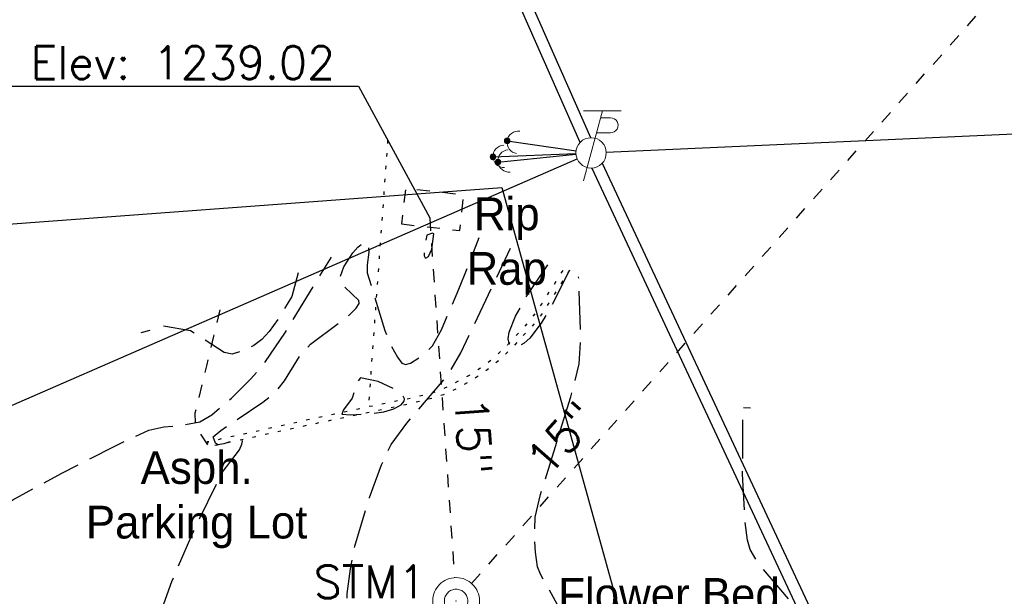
# Model space of a CAD drawing. Extents: x 2462876 to 2469231, y 263261 to 263931.
# Tile 104 of 122: x 2468630 to 2468714, y 263411 to 263461. Entities that reach past the tile are written whole.
import ezdxf

# ---------------------------------------------------------------- set-up
doc = ezdxf.new("R2010")
doc.units = 0
doc.header["$LTSCALE"] = 20
doc.header["$MEASUREMENT"] = 0
for name, pattern in [('drainage01', [1.6, 0.85, -0.75]), ('foctvex', [0]), ('OhDOT_USTN1', [0.055, 0.014, -0.041]), ('OhDOT_USTN2', [0.11, 0.069, -0.041]), ('OhDOT_USTN3', [0.22, 0.165, -0.055]), ('OhDOT_USTN5', [0.11, 0.055, -0.055]), ('ohelecex', [0]), ('ohteleex', [0]), ('rowex', [0])]:
    doc.linetypes.add(name, pattern=pattern)
for name, color, linetype in [('DR_X_Cells', 151, 'OhDOT_USTN2'), ('DR_X_Erosion_Control', 7, 'OhDOT_USTN1'), ('DR_X_Storm_Sewer', 151, 'OhDOT_USTN5'), ('DR_X_Text', 7, 'Continuous'), ('DT_X_Contour_Major', 132, 'OhDOT_USTN3'), ('DT_X_Contour_Minor', 136, 'OhDOT_USTN3'), ('PV_X_Curb', 120, 'OhDOT_USTN1'), ('PV_X_Parking_Lot', 7, 'OhDOT_USTN5'), ('PV_X_Text', 7, 'Continuous'), ('RD_X_Concrete_Pad', 9, 'OhDOT_USTN5'), ('RW_X_Fee_RW', 6, 'rowex'), ('TX_X_20', 7, 'Continuous'), ('UT_X_Electric_Cells', 1, 'Continuous'), ('UT_X_Misc_Cells', 7, 'Continuous'), ('UT_X_Overhead_Electric', 1, 'ohelecex'), ('UT_X_Overhead_Telecom', 30, 'ohteleex'), ('VG_X_Text', 7, 'Continuous')]:
    doc.layers.add(name, color=color, linetype=linetype)
doc.styles.add('Simplex Normal (0.14)', font='Simplex.shx')
doc.styles.add('Straight-Normal', font='font30.shx', dxfattribs={"height": 0.14})

# ---------------------------------------------------------------- blocks, each defined once
blk = doc.blocks.new('ODOT STORM MANHOLE')
at = {"layer": 'DR_X_Cells', "color": 151, "linetype": 'drainage01', "lineweight": 0, "ltscale": 0.05}
for radius in [0.1, 0.05]:
    blk.add_circle((0, 0), radius, dxfattribs=at)
at = {"layer": 'DR_X_Cells', "color": 151, "linetype": 'Continuous', "lineweight": 0}
blk.add_point((0, 0), dxfattribs=at)
blk = doc.blocks.new('DM_anno')
at = {"layer": 'UT_X_Misc_Cells', "linetype": 'foctvex', "true_color": 0xa56100}
h = blk.add_hatch(color=44, dxfattribs=at)
edge = h.paths.add_edge_path()
edge.add_arc((0, 0), 0.12, 0, 360)
at = {"layer": 'UT_X_Misc_Cells', "color": 44, "linetype": 'Continuous', "lineweight": 0, "true_color": 0xa56100}
blk.add_circle((0, 0), 0.12, dxfattribs=at)
blk.add_arc((0.48, 0), 0.48, 90, 270, dxfattribs=at)
blk = doc.blocks.new('ODOT Elec Tele Pole')
at = {"layer": 'UT_X_Electric_Cells', "linetype": 'Continuous', "lineweight": 13}
for p, q in [((0.0482, 0.18), (-0.0321, -0.12)), ((0.1282, 0.18), (-0.0318, 0.18)), ((0.0402, 0.15), (0.0827, 0.15)), ((0.0231, 0.0862), (0.0827, 0.0862))]:
    blk.add_line(p, q, dxfattribs=at)
at = {"layer": 'UT_X_Electric_Cells', "linetype": 'Continuous', "lineweight": 0}
blk.add_circle((0, 0), 0.065, dxfattribs=at)
at = {"layer": 'UT_X_Electric_Cells', "linetype": 'Continuous', "lineweight": 13, "extrusion": (0, 0, -1)}
blk.add_arc((-0.0833, 0.1181), 0.0319, 88.8767, 271.1233, dxfattribs=at)

msp = doc.modelspace()

# ---------------------------------------------------------------- linework, layer by layer
at = {"layer": 'DR_X_Erosion_Control'}
msp.add_line((2468661.591, 263450.419), (2468659.945, 263427.646), dxfattribs=at)
at = {"layer": 'DR_X_Storm_Sewer', "flags": 128}
for points in [[(2468668.77, 263412.506), (2468771.376, 263528.016)], [(2468665.183, 263443.782), (2468667.304, 263413.006)]]:
    msp.add_lwpolyline(points, dxfattribs=at)
at = {"layer": 'DR_X_Text', "flags": 128}
msp.add_lwpolyline([(2468629.086, 263455.059), (2468659.086, 263455.059), (2468665.183, 263443.782)], dxfattribs=at)
at = {"layer": 'DT_X_Contour_Major', "flags": 128}
for points, elevation in [([(2468653.945, 263439.08), (2468653.402, 263437.046), (2468652.322, 263435.25), (2468651.473, 263434.069), (2468650.846, 263433.366), (2468650.149, 263432.876), (2468649.193, 263432.39), (2468648.297, 263432.124), (2468647.627, 263432.26), (2468644.75, 263434.129), (2468642.443, 263434.508)], 1240), ([(2468641.251, 263434.16), (2468640.503, 263433.942)], 1240), ([(2468657.94, 263343.817), (2468662.821, 263348.812), (2468666.011, 263352.206), (2468670.766, 263357.816), (2468672.285, 263359.749), (2468673.636, 263361.637), (2468674.666, 263363.354), (2468675.099, 263364.342), (2468675.106, 263364.528), (2468674.787, 263364.808), (2468671.684, 263365.448), (2468671.158, 263365.695), (2468670.775, 263366.392), (2468670.517, 263367.66), (2468670.274, 263370.998), (2468670.301, 263372.407), (2468670.406, 263373.008), (2468670.602, 263373.455), (2468670.929, 263373.793), (2468671.722, 263374.37), (2468675.971, 263376.583), (2468678.482, 263378.205), (2468679.954, 263379.343), (2468680.56, 263379.911), (2468680.984, 263380.436), (2468681.752, 263382.247), (2468683.513, 263388.418), (2468684.022, 263389.938), (2468685.093, 263391.907), (2468685.658, 263392.711), (2468686.899, 263393.831), (2468687.722, 263394.365), (2468688.55, 263394.582), (2468693.562, 263394.521), (2468694.742, 263394.602), (2468695.668, 263394.832), (2468695.97, 263395.023), (2468696.267, 263395.479), (2468696.643, 263396.86), (2468696.803, 263399.126), (2468696.619, 263399.977), (2468696.259, 263400.903), (2468695.804, 263401.543), (2468695.241, 263401.854), (2468693.724, 263402.393), (2468689.874, 263403.487), (2468688.146, 263404.112), (2468687.464, 263404.46), (2468686.954, 263404.836), (2468686.653, 263405.247), (2468686.644, 263405.853), (2468686.974, 263406.299), (2468687.537, 263406.579), (2468688.293, 263406.721), (2468690.224, 263406.71), (2468694.648, 263406.301), (2468696.505, 263406.362), (2468697.206, 263406.56), (2468697.816, 263407.06), (2468697.967, 263407.538), (2468697.913, 263408.086), (2468697.683, 263408.692), (2468696.821, 263410.032), (2468693.255, 263414.244), (2468692.567, 263415.401), (2468692.357, 263416.223), (2468692.131, 263417.855), (2468691.932, 263421.862), (2468691.958, 263427.565), (2468692.615, 263427.543)], 1245)]:
    msp.add_lwpolyline(points, dxfattribs=dict(at, elevation=elevation))
at = {"layer": 'DT_X_Contour_Minor', "flags": 128}
for points, elevation in [([(2468618.777, 263359.717), (2468622.044, 263362.868), (2468629.031, 263369.831), (2468632.602, 263373.574), (2468635.52, 263376.87), (2468636.843, 263378.588), (2468636.906, 263378.774), (2468636.721, 263379.182), (2468635.555, 263380.078), (2468634.174, 263380.958), (2468633.587, 263381.542), (2468633.243, 263382.339), (2468632.82, 263384.111), (2468632.892, 263385.088), (2468633.358, 263388.219), (2468633.31, 263388.81), (2468633.194, 263389.077), (2468632.261, 263389.866), (2468631.099, 263390.677), (2468630.705, 263391.074), (2468630.582, 263391.455), (2468630.722, 263391.778), (2468631.21, 263392.286), (2468632.758, 263393.243), (2468634.384, 263394.105), (2468635.099, 263394.624), (2468635.483, 263395.573), (2468635.547, 263396.022), (2468634.884, 263397.235), (2468634.924, 263397.349), (2468635.417, 263397.505), (2468641.257, 263398.158), (2468642.509, 263398.513), (2468642.986, 263398.768), (2468643.421, 263399.211), (2468643.62, 263399.715), (2468643.7, 263400.328), (2468643.576, 263401.81), (2468642.278, 263406.968), (2468642.038, 263408.431), (2468642.06, 263409.207), (2468642.461, 263410.774), (2468643.146, 263412.677), (2468644.97, 263416.887), (2468647.411, 263421.957), (2468648.924, 263423.951), (2468649.136, 263424.415), (2468649.174, 263424.686), (2468649.068, 263424.819), (2468648.431, 263424.722), (2468647.596, 263424.452), (2468647.068, 263424.369), (2468646.886, 263424.518), (2468646.69, 263425.055), (2468647.34, 263425.603), (2468650.927, 263428.019), (2468652.062, 263428.906), (2468652.762, 263429.839), (2468654.238, 263432.219), (2468655.01, 263432.976), (2468658.289, 263435.448), (2468658.896, 263436.067), (2468659.153, 263436.455), (2468659.136, 263436.725), (2468657.751, 263438.045), (2468657.518, 263438.361), (2468657.481, 263438.552), (2468657.853, 263439.59), (2468658.61, 263440.779), (2468659.049, 263441.273), (2468659.485, 263441.616), (2468659.756, 263441.729), (2468659.941, 263441.644), (2468659.972, 263440.852), (2468659.833, 263439.762), (2468659.834, 263439.087), (2468661.356, 263434.145), (2468661.873, 263432.883), (2468662.427, 263431.852), (2468662.81, 263431.352), (2468663.12, 263431.245), (2468663.556, 263431.363), (2468664.577, 263432.022), (2468665.411, 263432.827), (2468666.183, 263434.212), (2468667.686, 263437.678), (2468669.423, 263442.113)], 1242), ([(2468605.949, 263364.932), (2468609.179, 263368.245), (2468615.999, 263375.598), (2468619.411, 263379.579), (2468622.107, 263383.115), (2468623.24, 263384.987), (2468623.377, 263385.499), (2468623.356, 263386.111), (2468622.948, 263387.566), (2468620.804, 263392.507), (2468620.604, 263393.23), (2468620.523, 263393.878), (2468620.649, 263394.593), (2468620.961, 263395.035), (2468621.453, 263395.427), (2468622.846, 263396.098), (2468626.379, 263397.235), (2468628.005, 263397.845), (2468628.671, 263398.191), (2468629.196, 263398.577), (2468629.621, 263399.168), (2468629.683, 263399.575), (2468629.59, 263400.023), (2468629.033, 263401.013), (2468628.133, 263402.079), (2468626.05, 263404.204), (2468625.238, 263405.145), (2468624.907, 263405.687), (2468624.379, 263407.456), (2468623.971, 263409.748), (2468623.753, 263411.833), (2468623.777, 263412.76), (2468624.067, 263413.802), (2468624.852, 263415.522), (2468625.619, 263416.493), (2468626.682, 263417.626), (2468627.72, 263418.551), (2468629.561, 263419.668), (2468633.744, 263421.949), (2468638.215, 263424.232), (2468641.177, 263425.622), (2468642.448, 263425.894), (2468644.089, 263426.067), (2468645.525, 263426.332), (2468646.551, 263426.939), (2468648.24, 263428.366), (2468649.906, 263430.007), (2468650.911, 263431.148), (2468652.857, 263434.018), (2468656.781, 263440.423)], 1241), ([(2468631.737, 263354.453), (2468634.997, 263357.664), (2468641.956, 263364.765), (2468645.501, 263368.586), (2468648.384, 263371.954), (2468649.678, 263373.712), (2468649.73, 263373.898), (2468649.434, 263374.209), (2468646.05, 263375.191), (2468645.504, 263375.523), (2468645.281, 263375.89), (2468644.981, 263376.692), (2468644.544, 263378.755), (2468644.226, 263381.873), (2468644.325, 263382.585), (2468644.563, 263383.368), (2468644.899, 263383.919), (2468645.355, 263384.221), (2468650.805, 263386.618), (2468651.962, 263387.328), (2468652.393, 263387.71), (2468652.768, 263388.249), (2468652.899, 263388.708), (2468652.899, 263389.868), (2468652.624, 263391.252), (2468651.621, 263394.206), (2468650.455, 263396.938), (2468648.331, 263398.903), (2468648.031, 263399.317), (2468648.002, 263399.483), (2468648.122, 263399.652), (2468648.751, 263399.948), (2468650.432, 263400.383), (2468656.853, 263401.261), (2468658.711, 263401.723), (2468659.461, 263402.038), (2468660.214, 263402.572), (2468660.416, 263402.901), (2468660.488, 263403.321), (2468660.322, 263404.373), (2468659.865, 263405.613), (2468658.234, 263409.296), (2468658.102, 263409.886), (2468658.144, 263411.609), (2468658.421, 263413.762), (2468658.784, 263415.684), (2468660.046, 263419.871), (2468661.075, 263422.653), (2468661.879, 263424.405), (2468663.228, 263426.224), (2468666.743, 263430.344), (2468667.846, 263432.222), (2468672.092, 263441.184)], 1243), ([(2468677.135, 263439.32), (2468675.63, 263436.303), (2468674.71, 263434.777), (2468673.736, 263433.504), (2468673.258, 263433.059), (2468672.802, 263432.792), (2468672.249, 263432.78), (2468671.98, 263433.028), (2468671.902, 263433.443), (2468671.987, 263433.992), (2468672.529, 263435.371), (2468673.375, 263436.913), (2468675.444, 263440.016)], 1244), ([(2468644.836, 263349.141), (2468649.7, 263353.985), (2468657.915, 263362.546), (2468659.542, 263364.36), (2468660.981, 263366.145), (2468662.063, 263367.791), (2468662.503, 263368.757), (2468662.516, 263368.991), (2468662.179, 263369.412), (2468661.484, 263369.783), (2468658.764, 263370.759), (2468658.15, 263371.095), (2468657.725, 263371.655), (2468657.289, 263372.644), (2468656.975, 263373.66), (2468656.865, 263374.304), (2468657.026, 263376.416), (2468657.409, 263377.955), (2468657.801, 263378.909), (2468658.28, 263379.771), (2468658.911, 263380.344), (2468660.896, 263381.453), (2468663.232, 263382.622), (2468665.087, 263383.695), (2468665.738, 263384.312), (2468666.547, 263385.365), (2468667.218, 263386.469), (2468667.558, 263387.414), (2468667.932, 263389.715), (2468668.251, 263392.371), (2468668.628, 263394.536), (2468669.247, 263395.973), (2468670.459, 263398.143), (2468671.5, 263400.284), (2468671.729, 263401.166), (2468671.709, 263401.429), (2468671.463, 263401.635), (2468669.418, 263402.03), (2468668.848, 263402.235), (2468667.179, 263403.341), (2468666.971, 263403.594), (2468667.006, 263403.767), (2468667.622, 263403.969), (2468669.15, 263404.195), (2468672.958, 263404.419), (2468674.831, 263404.612), (2468676.41, 263404.987), (2468677.026, 263405.273), (2468677.61, 263405.784), (2468677.792, 263406.195), (2468677.825, 263406.693), (2468677.531, 263407.893), (2468676.897, 263409.267), (2468674.657, 263413.288), (2468674.413, 263413.941), (2468674.223, 263415.186), (2468674.146, 263416.769), (2468674.205, 263418.189), (2468674.651, 263420.106), (2468677.251, 263428.469), (2468677.973, 263431.301), (2468678.094, 263433.636), (2468677.918, 263438.725)], 1244)]:
    msp.add_lwpolyline(points, dxfattribs=dict(at, elevation=elevation))
for points, elevation in [([(2468664.897, 263440.352), (2468665.09, 263440.489), (2468665.36, 263441.117), (2468665.534, 263442.418), (2468665.411, 263442.473), (2468664.951, 263442.303), (2468664.72, 263441.244), (2468664.706, 263440.547), (2468664.793, 263440.368), (2468664.897, 263440.352)], 1241), ([(2468658.549, 263428.353), (2468657.823, 263427.355), (2468657.676, 263426.98), (2468658.431, 263426.929), (2468660.293, 263427.041), (2468661.261, 263427.199), (2468662.114, 263427.445), (2468662.748, 263427.795), (2468662.996, 263428.094), (2468663.035, 263428.288), (2468662.812, 263428.691), (2468662.284, 263429.092), (2468660.777, 263429.775), (2468659.27, 263430.106), (2468658.966, 263429.678), (2468658.549, 263428.353)], 1243)]:
    msp.add_lwpolyline(points, close=True, dxfattribs=dict(at, elevation=elevation))
at = {"layer": 'PV_X_Curb', "flags": 128}
msp.add_lwpolyline([(2468677.142, 263439.315), (2468674.797, 263435.606), (2468674.093, 263434.679), (2468673.436, 263433.973), (2468672.191, 263432.635), (2468671.298, 263431.761), (2468670.698, 263431.259), (2468669.826, 263430.572), (2468668.861, 263429.931), (2468667.506, 263429.182), (2468666.618, 263428.755), (2468666.369, 263428.655), (2468665.62, 263428.393), (2468663.116, 263427.779), (2468662.307, 263427.625), (2468660.089, 263427.165), (2468654.044, 263425.884), (2468649.426, 263424.863), (2468647.57, 263424.467), (2468647.011, 263424.347), (2468646.303, 263424.196), (2468646.207, 263424.643), (2468646.919, 263424.775), (2468647.473, 263424.924), (2468649.325, 263425.32), (2468653.947, 263426.341), (2468659.985, 263427.654), (2468662.205, 263428.109), (2468663.019, 263428.236), (2468665.49, 263428.842), (2468666.184, 263429.117), (2468666.4, 263429.209), (2468667.287, 263429.636), (2468668.589, 263430.339), (2468669.538, 263430.957), (2468670.424, 263431.625), (2468670.978, 263432.088), (2468671.868, 263432.935), (2468673.113, 263434.273), (2468673.724, 263434.959), (2468674.41, 263435.85), (2468676.755, 263439.56)], dxfattribs=at)
at = {"layer": 'PV_X_Parking_Lot', "flags": 128}
msp.add_lwpolyline([(2468647.256, 263435.912), (2468646.715, 263433.67), (2468646.13, 263431.247), (2468645.323, 263427.906), (2468645.12, 263427.061), (2468645.165, 263425.938), (2468646.303, 263424.194)], dxfattribs=at)
at = {"layer": 'RD_X_Concrete_Pad', "flags": 128}
msp.add_lwpolyline([(2468662.771, 263443.26), (2468667.752, 263442.695), (2468668.097, 263445.739), (2468663.116, 263446.303)], close=True, dxfattribs=at)
at = {"layer": 'RW_X_Fee_RW', "flags": 128}
msp.add_lwpolyline([(2468178.457, 263849.692), (2468174.269, 263649.736), (2468173.16, 263596.743), (2468179.976, 263579.154), (2468292.438, 263561.137), (2468467.585, 263532.072), (2468500.466, 263519.707), (2468620.907, 263440.365), (2468620.687, 263442.619), (2468671.341, 263446.393), (2468681.781, 263408.769), (2468689.776, 263404.629), (2468750.735, 263388.722), (2468798.706, 263362.643), (2468874.108, 263361.742), (2468883.998, 263373.849), (2468872.829, 263609.873)], dxfattribs=at)
at = {"layer": 'UT_X_Misc_Cells', "flags": 128}
for points in [[(2468671.805, 263450.377), (2468677.691, 263449.507)], [(2468670.592, 263449), (2468677.681, 263449.295)], [(2468671.018, 263448.56), (2468677.685, 263449.229)]]:
    msp.add_lwpolyline(points, dxfattribs=at)
at = {"layer": 'UT_X_Overhead_Electric', "linetype": 'Continuous', "elevation": 1276.211, "flags": 128}
for points in [[(2468678.038, 263450.236), (2468639.863, 263536.664)], [(2468679.034, 263448.041), (2468713.91, 263373.286)]]:
    msp.add_lwpolyline(points, dxfattribs=at)
at = {"layer": 'UT_X_Overhead_Telecom', "elevation": 1276.211, "flags": 128}
for points in [[(2468678.952, 263450.64), (2468640.777, 263537.068)], [(2468680.279, 263449.394), (2468866.673, 263457.786)], [(2468593.741, 263412.172), (2468677.781, 263448.837)], [(2468679.94, 263448.464), (2468714.816, 263373.709)]]:
    msp.add_lwpolyline(points, dxfattribs=at)

# ---------------------------------------------------------------- block references
at = {"layer": 'DR_X_Cells', "xscale": 20, "yscale": 20, "zscale": 20}
msp.add_blockref('ODOT STORM MANHOLE', (2468667.442, 263411.011), dxfattribs=at)
at = {"layer": 'UT_X_Electric_Cells', "xscale": 20.00000000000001, "yscale": 20.00000000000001, "zscale": 20.00000000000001}
msp.add_blockref('ODOT Elec Tele Pole', (2468678.98, 263449.34), dxfattribs=at)
at = {"layer": 'UT_X_Misc_Cells'}
for p, xscale, yscale, zscale, rotation in [((2468671.805, 263450.377), 2, 2, 2, 351.5964468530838), ((2468670.592, 263449), 1.999999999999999, 1.999999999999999, 1.999999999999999, 2.382754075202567), ((2468671.018, 263448.56), 1.999999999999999, 1.999999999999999, 1.999999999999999, 5.730247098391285)]:
    msp.add_blockref('DM_anno', p, dxfattribs=dict(at, xscale=xscale, yscale=yscale, zscale=zscale, rotation=rotation))

# ---------------------------------------------------------------- texts
at = {"layer": 'DR_X_Text', "char_height": 2.8, "attachment_point": 5, "style": 'Simplex Normal (0.14)'}
for s, insert in [('Elev: 1239.02', (2468644.086, 263457.059)), ('STM1', (2468660.071, 263412.643))]:
    msp.add_mtext(s, dxfattribs=dict(at, insert=insert))
for insert, rotation in [((2468668.932, 263425.133), 273.94333), ((2468676.472, 263424.926), 48.38574)]:
    msp.add_mtext('15"', dxfattribs=dict(at, insert=insert, rotation=rotation))
at = {"layer": 'PV_X_Text', "insert": (2468645.268, 263419.666), "char_height": 2.8, "attachment_point": 5, "style": 'Straight-Normal'}
msp.add_mtext('Asph.\\PParking Lot', dxfattribs=at)
at = {"layer": 'TX_X_20', "insert": (2468671.772, 263441.371), "char_height": 2.8, "attachment_point": 5, "style": 'Straight-Normal'}
msp.add_mtext('Rip\\PRap', dxfattribs=at)
at = {"layer": 'VG_X_Text', "insert": (2468685.64, 263411.55), "char_height": 2.8, "attachment_point": 5, "style": 'Straight-Normal'}
msp.add_mtext('Flower Bed', dxfattribs=at)

doc.saveas('drawing.dxf')
